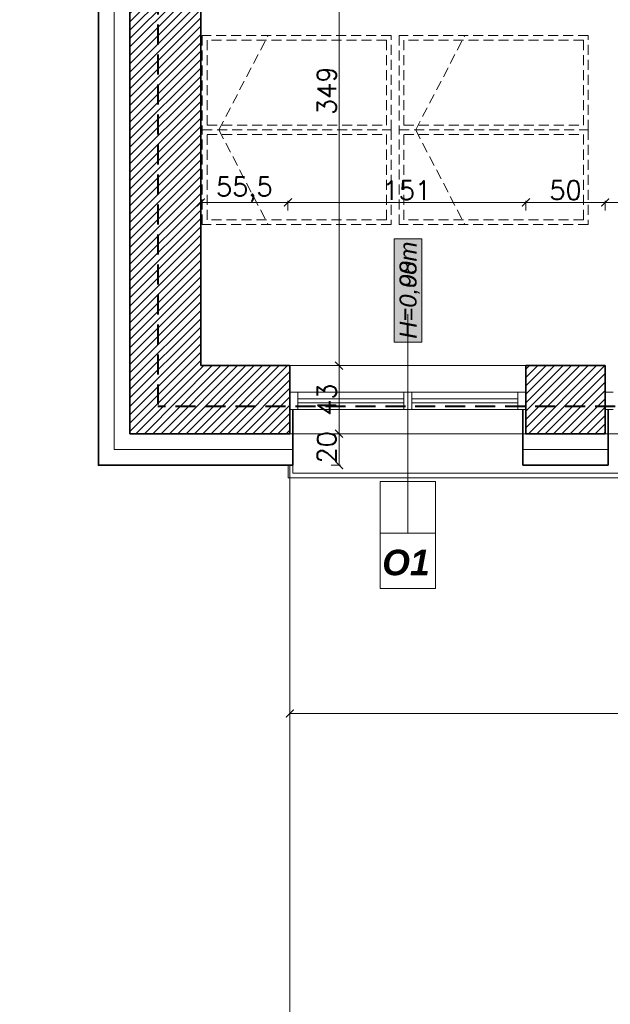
# Model space of a CAD drawing. Header units: millimetres. Extents: x -740 to 33545, y 5178 to 22494.
# Tile 105 of 256: x 8817 to 9192, y 9377 to 10002. Entities that reach past the tile are written whole.
import ezdxf
from ezdxf.lldxf.tags import DXFTag

# ---------------------------------------------------------------- set-up
doc = ezdxf.new("R2010")
doc.units = ezdxf.units.MM
doc.header["$MEASUREMENT"] = 0
doc.linetypes.add('DASHED', pattern=[19.05, 12.7, -6.35])
doc.linetypes.add('DASHED2', pattern=[9.525, 6.35, -3.175])
doc.layers.get('Defpoints').update_dxf_attribs({"color": 252})
for name, color, linetype, lineweight in [('_IS_POZA_ZAKRESEM', 2, 'DASHED', 40), ('A_istniejące ściany', 252, 'Continuous', 35), ('A_izolacja', 252, 'Continuous', 9), ('A_l.przerywana', 252, 'ICAD_ISO03W100', 9), ('A_linie widokowe', 252, 'Continuous', 18), ('A_okna wymieniane', 252, 'Continuous', 15), ('A_opisy', 252, 'Continuous', 15), ('A_wyposażenie', 252, 'Continuous', 9), ('A_ściany projektowane', 252, 'Continuous', 35), ('l.przerywana', 252, 'ICAD_ISO03W100', 5), ('l.wypełnien', 252, 'Continuous', 5), ('wymiarowanie', 252, 'Continuous', 9)]:
    doc.layers.add(name, color=color, linetype=linetype, lineweight=lineweight)
doc.styles.add('ARIALL', font='GOTHIC.TTF', dxfattribs={"height": 40})
doc.styles.add('styl2', font='simplex.shx')
doc.linetypes.add('BATTING', pattern='A,0.00254,-2.54,[134,ltypeshp.shx,S=2.54,R=0,X=-2.54,Y=0],-5.08,[134,ltypeshp.shx,S=2.54,R=180,X=2.54,Y=0],-2.54', length=10.16254)
tags = doc.linetypes.add('ICAD_ISO03W100', pattern=[30, 12, -18]).pattern_tags.tags
tags[6:7] = [DXFTag(74, 4), DXFTag(75, 0), DXFTag(340, '0'), DXFTag(46, 1.0), DXFTag(50, 0.0), DXFTag(44, 0.0), DXFTag(45, 0.0)]
tags[4:5] = [DXFTag(74, 4), DXFTag(75, 0), DXFTag(340, '0'), DXFTag(46, 1.0), DXFTag(50, 0.0), DXFTag(44, 0.0), DXFTag(45, 0.0)]
doc.dimstyles.new('Skala 1-50', dxfattribs={"dimtxt": 12, "dimasz": 5, "dimexe": 1, "dimexo": 1, "dimgap": 1.5, "dimtad": 1, "dimdec": 1, "dimrnd": 0.5, "dimtxsty": 'styl2', "dimblk": 'ARCHTICK', "dimcen": 5, "dimadec": 0, "dimazin": 0, "dimtfac": 1, "dimtdec": 1, "dimtmove": 1, "dimatfit": 3, "dimldrblk": 'ARCHTICK', "dimfxl": 0, "dimlwd": -1, "dimlwe": -1, "dimarcsym": 0})

# ---------------------------------------------------------------- blocks, each defined once
blk = doc.blocks.new('_ArchTick')
at = {"color": 0, "linetype": 'ByBlock', "const_width": 0.15}
blk.add_lwpolyline([(-0.5, -0.5), (0.5, 0.5)], dxfattribs=at)
blk = doc.blocks.new('*D1891')
at = {"layer": 'Defpoints', "color": 0}
for p in [(8988.77, 9739.58), (9538.82, 9719.58), (9538.82, 9562.04)]:
    blk.add_point(p, dxfattribs=at)
at = {"layer": 'wymiarowanie', "color": 0}
for p, q in [((8988.77, 9567.04), (8988.77, 9561.04)), ((9538.82, 9567.04), (9538.82, 9561.04)), ((8988.77, 9562.04), (9538.82, 9562.04))]:
    blk.add_line(p, q, dxfattribs=at)
at = {"layer": 'wymiarowanie', "color": 0, "xscale": 5, "yscale": 5, "zscale": 5, "rotation": 180}
blk.add_blockref('_ArchTick', (8988.77, 9562.04), dxfattribs=at)
at = {"layer": 'wymiarowanie', "color": 0, "xscale": 5, "yscale": 5, "zscale": 5}
blk.add_blockref('_ArchTick', (9538.82, 9562.04), dxfattribs=at)
at = {"layer": 'wymiarowanie', "color": 0, "insert": (9263.8, 9569.84), "char_height": 12, "attachment_point": 5, "style": 'styl2'}
blk.add_mtext('550', dxfattribs=at)
blk = doc.blocks.new('*D2060')
at = {"layer": 'Defpoints', "color": 0}
for p in [(8618.8, 9739.58), (8887.19, 9739.58), (8887.19, 9719.58)]:
    blk.add_point(p, dxfattribs=at)
at = {"layer": 'wymiarowanie', "color": 0}
for p, q in [((8623.8, 9739.58), (8617.8, 9739.58)), ((8618.8, 9719.58), (8618.8, 9739.58)), ((8623.8, 9719.58), (8617.8, 9719.58)), ((8618.8, 9719.58), (8618.8, 9686.85))]:
    blk.add_line(p, q, dxfattribs=at)
at = {"layer": 'wymiarowanie', "color": 0, "xscale": 5, "yscale": 5, "zscale": 5}
for p, rotation in [((8618.8, 9739.58), 90), ((8618.8, 9719.58), 270)]:
    blk.add_blockref('_ArchTick', p, dxfattribs=dict(at, rotation=rotation))
at = {"layer": 'wymiarowanie', "color": 0, "insert": (8611, 9697.09), "char_height": 12, "attachment_point": 5, "rotation": 90, "style": 'styl2'}
blk.add_mtext('20', dxfattribs=at)
blk = doc.blocks.new('*D2061')
at = {"layer": 'Defpoints', "color": 0}
for p in [(8618.8, 10133.59), (8867.19, 10133.59), (8887.19, 9739.58)]:
    blk.add_point(p, dxfattribs=at)
at = {"layer": 'wymiarowanie', "color": 0}
for p, q in [((8623.8, 10133.59), (8617.8, 10133.59)), ((8618.8, 9739.58), (8618.8, 10133.59)), ((8623.8, 9739.58), (8617.8, 9739.58))]:
    blk.add_line(p, q, dxfattribs=at)
at = {"layer": 'wymiarowanie', "color": 0, "xscale": 5, "yscale": 5, "zscale": 5}
for p, rotation in [((8618.8, 10133.59), 90), ((8618.8, 9739.58), 270)]:
    blk.add_blockref('_ArchTick', p, dxfattribs=dict(at, rotation=rotation))
at = {"layer": 'wymiarowanie', "color": 0, "insert": (8611, 9936.59), "char_height": 12, "attachment_point": 5, "rotation": 90, "style": 'styl2'}
blk.add_mtext('394', dxfattribs=at)
blk = doc.blocks.new('*D2074')
at = {"layer": 'Defpoints', "color": 0}
for p in [(8590.44, 9739.58), (8858.82, 9739.58), (8858.82, 9719.58)]:
    blk.add_point(p, dxfattribs=at)
at = {"layer": 'wymiarowanie', "color": 0}
for p, q in [((8595.44, 9739.58), (8589.44, 9739.58)), ((8590.44, 9719.58), (8590.44, 9739.58)), ((8595.44, 9719.58), (8589.44, 9719.58)), ((8590.44, 9719.58), (8590.44, 9686.85))]:
    blk.add_line(p, q, dxfattribs=at)
at = {"layer": 'wymiarowanie', "color": 0, "xscale": 5, "yscale": 5, "zscale": 5}
for p, rotation in [((8590.44, 9739.58), 90), ((8590.44, 9719.58), 270)]:
    blk.add_blockref('_ArchTick', p, dxfattribs=dict(at, rotation=rotation))
at = {"layer": 'wymiarowanie', "color": 0, "insert": (8582.64, 9697.09), "char_height": 12, "attachment_point": 5, "rotation": 90, "style": 'styl2'}
blk.add_mtext('20', dxfattribs=at)
blk = doc.blocks.new('*D2136')
at = {"layer": 'Defpoints', "color": 0}
for p in [(8867.19, 9739.58), (8887.19, 9739.58), (8887.19, 9186.8)]:
    blk.add_point(p, dxfattribs=at)
at = {"layer": 'wymiarowanie', "color": 0}
for p, q in [((8867.19, 9191.8), (8867.19, 9185.8)), ((8887.19, 9191.8), (8887.19, 9185.8)), ((8867.19, 9186.8), (8825.66, 9186.8)), ((8867.19, 9186.8), (8887.19, 9186.8))]:
    blk.add_line(p, q, dxfattribs=at)
at = {"layer": 'wymiarowanie', "color": 0, "xscale": 5, "yscale": 5, "zscale": 5, "rotation": 180}
blk.add_blockref('_ArchTick', (8867.19, 9186.8), dxfattribs=at)
at = {"layer": 'wymiarowanie', "color": 0, "xscale": 5, "yscale": 5, "zscale": 5}
blk.add_blockref('_ArchTick', (8887.19, 9186.8), dxfattribs=at)
at = {"layer": 'wymiarowanie', "color": 0, "insert": (8835.89, 9194.6), "char_height": 12, "attachment_point": 5, "style": 'styl2'}
blk.add_mtext('20', dxfattribs=at)
blk = doc.blocks.new('*D2137')
at = {"layer": 'Defpoints', "color": 0}
for p in [(8887.19, 9739.58), (8988.77, 9739.58), (8988.77, 9186.8)]:
    blk.add_point(p, dxfattribs=at)
at = {"layer": 'wymiarowanie', "color": 0}
for p, q in [((8887.19, 9191.8), (8887.19, 9185.8)), ((8988.77, 9191.8), (8988.77, 9185.8)), ((8887.19, 9186.8), (8988.77, 9186.8))]:
    blk.add_line(p, q, dxfattribs=at)
at = {"layer": 'wymiarowanie', "color": 0, "xscale": 5, "yscale": 5, "zscale": 5, "rotation": 180}
blk.add_blockref('_ArchTick', (8887.19, 9186.8), dxfattribs=at)
at = {"layer": 'wymiarowanie', "color": 0, "xscale": 5, "yscale": 5, "zscale": 5}
blk.add_blockref('_ArchTick', (8988.77, 9186.8), dxfattribs=at)
at = {"layer": 'wymiarowanie', "color": 0, "insert": (8937.98, 9195.15), "char_height": 12, "attachment_point": 5, "style": 'styl2'}
blk.add_mtext('101,5', dxfattribs=at)
blk = doc.blocks.new('*D2138')
at = {"layer": 'Defpoints', "color": 0}
for p in [(8988.77, 9739.58), (9138.77, 9739.58), (9138.77, 9186.8)]:
    blk.add_point(p, dxfattribs=at)
at = {"layer": 'wymiarowanie', "color": 0}
for p, q in [((8988.77, 9191.8), (8988.77, 9185.8)), ((9138.77, 9191.8), (9138.77, 9185.8)), ((8988.77, 9186.8), (9138.77, 9186.8))]:
    blk.add_line(p, q, dxfattribs=at)
at = {"layer": 'wymiarowanie', "color": 0, "xscale": 5, "yscale": 5, "zscale": 5, "rotation": 180}
blk.add_blockref('_ArchTick', (8988.77, 9186.8), dxfattribs=at)
at = {"layer": 'wymiarowanie', "color": 0, "xscale": 5, "yscale": 5, "zscale": 5}
blk.add_blockref('_ArchTick', (9138.77, 9186.8), dxfattribs=at)
at = {"layer": 'wymiarowanie', "color": 0, "insert": (9063.77, 9194.6), "char_height": 12, "attachment_point": 5, "style": 'styl2'}
blk.add_mtext('150', dxfattribs=at)
blk = doc.blocks.new('*D2139')
at = {"layer": 'Defpoints', "color": 0}
for p in [(9138.77, 9739.58), (9189.01, 9739.58), (9189.01, 9186.8)]:
    blk.add_point(p, dxfattribs=at)
at = {"layer": 'wymiarowanie', "color": 0}
for p, q in [((9138.77, 9191.8), (9138.77, 9185.8)), ((9189.01, 9191.8), (9189.01, 9185.8)), ((9138.77, 9186.8), (9189.01, 9186.8))]:
    blk.add_line(p, q, dxfattribs=at)
at = {"layer": 'wymiarowanie', "color": 0, "xscale": 5, "yscale": 5, "zscale": 5, "rotation": 180}
blk.add_blockref('_ArchTick', (9138.77, 9186.8), dxfattribs=at)
at = {"layer": 'wymiarowanie', "color": 0, "xscale": 5, "yscale": 5, "zscale": 5}
blk.add_blockref('_ArchTick', (9189.01, 9186.8), dxfattribs=at)
at = {"layer": 'wymiarowanie', "color": 0, "insert": (9163.89, 9194.6), "char_height": 12, "attachment_point": 5, "style": 'styl2'}
blk.add_mtext('50', dxfattribs=at)
blk = doc.blocks.new('*D2140')
at = {"layer": 'Defpoints', "color": 0}
for p in [(9189.01, 9739.58), (9339.01, 9739.58), (9339.01, 9186.8)]:
    blk.add_point(p, dxfattribs=at)
at = {"layer": 'wymiarowanie', "color": 0}
for p, q in [((9189.01, 9191.8), (9189.01, 9185.8)), ((9339.01, 9191.8), (9339.01, 9185.8)), ((9189.01, 9186.8), (9339.01, 9186.8))]:
    blk.add_line(p, q, dxfattribs=at)
at = {"layer": 'wymiarowanie', "color": 0, "xscale": 5, "yscale": 5, "zscale": 5, "rotation": 180}
blk.add_blockref('_ArchTick', (9189.01, 9186.8), dxfattribs=at)
at = {"layer": 'wymiarowanie', "color": 0, "xscale": 5, "yscale": 5, "zscale": 5}
blk.add_blockref('_ArchTick', (9339.01, 9186.8), dxfattribs=at)
at = {"layer": 'wymiarowanie', "color": 0, "insert": (9264.01, 9194.6), "char_height": 12, "attachment_point": 5, "style": 'styl2'}
blk.add_mtext('150', dxfattribs=at)
blk = doc.blocks.new('*D2643')
at = {"layer": 'Defpoints', "color": 0}
for p in [(8987.57, 9886.31), (8932.19, 9782.76), (8987.57, 9782.76)]:
    blk.add_point(p, dxfattribs=at)
at = {"layer": 'wymiarowanie', "color": 0}
for p, q in [((8932.19, 9881.31), (8932.19, 9887.31)), ((8932.19, 9886.31), (8987.57, 9886.31)), ((8987.57, 9881.31), (8987.57, 9887.31))]:
    blk.add_line(p, q, dxfattribs=at)
at = {"layer": 'wymiarowanie', "color": 0, "xscale": 5, "yscale": 5, "zscale": 5, "rotation": 180}
blk.add_blockref('_ArchTick', (8932.19, 9886.31), dxfattribs=at)
at = {"layer": 'wymiarowanie', "color": 0, "xscale": 5, "yscale": 5, "zscale": 5}
blk.add_blockref('_ArchTick', (8987.57, 9886.31), dxfattribs=at)
at = {"layer": 'wymiarowanie', "color": 0, "insert": (8959.88, 9894.51), "char_height": 12, "attachment_point": 5, "style": 'styl2'}
blk.add_mtext('55,5', dxfattribs=at)
blk = doc.blocks.new('*D2644')
at = {"layer": 'Defpoints', "color": 0}
for p in [(9138.77, 9886.31), (8987.57, 9782.76), (9138.77, 9782.76)]:
    blk.add_point(p, dxfattribs=at)
at = {"layer": 'wymiarowanie', "color": 0}
for p, q in [((8987.57, 9881.31), (8987.57, 9887.31)), ((8987.57, 9886.31), (9138.77, 9886.31)), ((9138.77, 9881.31), (9138.77, 9887.31))]:
    blk.add_line(p, q, dxfattribs=at)
at = {"layer": 'wymiarowanie', "color": 0, "xscale": 5, "yscale": 5, "zscale": 5, "rotation": 180}
blk.add_blockref('_ArchTick', (8987.57, 9886.31), dxfattribs=at)
at = {"layer": 'wymiarowanie', "color": 0, "xscale": 5, "yscale": 5, "zscale": 5}
blk.add_blockref('_ArchTick', (9138.77, 9886.31), dxfattribs=at)
at = {"layer": 'wymiarowanie', "color": 0, "insert": (9063.17, 9893.96), "char_height": 12, "attachment_point": 5, "style": 'styl2'}
blk.add_mtext('151', dxfattribs=at)
blk = doc.blocks.new('*D2645')
at = {"layer": 'Defpoints', "color": 0}
for p in [(9189.01, 9886.31), (9138.77, 9782.76), (9189.01, 9782.76)]:
    blk.add_point(p, dxfattribs=at)
at = {"layer": 'wymiarowanie', "color": 0}
for p, q in [((9138.77, 9881.31), (9138.77, 9887.31)), ((9138.77, 9886.31), (9189.01, 9886.31)), ((9189.01, 9881.31), (9189.01, 9887.31))]:
    blk.add_line(p, q, dxfattribs=at)
at = {"layer": 'wymiarowanie', "color": 0, "xscale": 5, "yscale": 5, "zscale": 5, "rotation": 180}
blk.add_blockref('_ArchTick', (9138.77, 9886.31), dxfattribs=at)
at = {"layer": 'wymiarowanie', "color": 0, "xscale": 5, "yscale": 5, "zscale": 5}
blk.add_blockref('_ArchTick', (9189.01, 9886.31), dxfattribs=at)
at = {"layer": 'wymiarowanie', "color": 0, "insert": (9163.89, 9894.11), "char_height": 12, "attachment_point": 5, "style": 'styl2'}
blk.add_mtext('50', dxfattribs=at)
blk = doc.blocks.new('*D2646')
at = {"layer": 'Defpoints', "color": 0}
for p in [(9339.01, 9886.31), (9189.01, 9782.76), (9339.01, 9782.76)]:
    blk.add_point(p, dxfattribs=at)
at = {"layer": 'wymiarowanie', "color": 0}
for p, q in [((9189.01, 9881.31), (9189.01, 9887.31)), ((9189.01, 9886.31), (9339.01, 9886.31)), ((9339.01, 9881.31), (9339.01, 9887.31))]:
    blk.add_line(p, q, dxfattribs=at)
at = {"layer": 'wymiarowanie', "color": 0, "xscale": 5, "yscale": 5, "zscale": 5, "rotation": 180}
blk.add_blockref('_ArchTick', (9189.01, 9886.31), dxfattribs=at)
at = {"layer": 'wymiarowanie', "color": 0, "xscale": 5, "yscale": 5, "zscale": 5}
blk.add_blockref('_ArchTick', (9339.01, 9886.31), dxfattribs=at)
at = {"layer": 'wymiarowanie', "color": 0, "insert": (9264.01, 9894.11), "char_height": 12, "attachment_point": 5, "style": 'styl2'}
blk.add_mtext('150', dxfattribs=at)
blk = doc.blocks.new('*D2750')
at = {"layer": 'Defpoints', "color": 0}
for p in [(8932.19, 10131.59), (8988.77, 9782.76), (9020.04, 9782.76)]:
    blk.add_point(p, dxfattribs=at)
at = {"layer": 'wymiarowanie', "color": 0}
for p, q in [((9015.04, 10131.59), (9021.04, 10131.59)), ((9020.04, 10131.59), (9020.04, 9782.76)), ((9015.04, 9782.76), (9021.04, 9782.76))]:
    blk.add_line(p, q, dxfattribs=at)
at = {"layer": 'wymiarowanie', "color": 0, "xscale": 5, "yscale": 5, "zscale": 5}
for p, rotation in [((9020.04, 10131.59), 90), ((9020.04, 9782.76), 270)]:
    blk.add_blockref('_ArchTick', p, dxfattribs=dict(at, rotation=rotation))
at = {"layer": 'wymiarowanie', "color": 0, "insert": (9012.24, 9957.18), "char_height": 12, "attachment_point": 5, "rotation": 90, "style": 'styl2'}
blk.add_mtext('349', dxfattribs=at)
blk = doc.blocks.new('*D2751')
at = {"layer": 'Defpoints', "color": 0}
for p in [(8988.77, 9782.76), (8987.57, 9739.58), (9020.04, 9739.58)]:
    blk.add_point(p, dxfattribs=at)
at = {"layer": 'wymiarowanie', "color": 0}
for p, q in [((9015.04, 9782.76), (9021.04, 9782.76)), ((9020.04, 9782.76), (9020.04, 9739.58)), ((9015.04, 9739.58), (9021.04, 9739.58))]:
    blk.add_line(p, q, dxfattribs=at)
at = {"layer": 'wymiarowanie', "color": 0, "xscale": 5, "yscale": 5, "zscale": 5}
for p, rotation in [((9020.04, 9782.76), 90), ((9020.04, 9739.58), 270)]:
    blk.add_blockref('_ArchTick', p, dxfattribs=dict(at, rotation=rotation))
at = {"layer": 'wymiarowanie', "color": 0, "insert": (9012.24, 9761.17), "char_height": 12, "attachment_point": 5, "rotation": 90, "style": 'styl2'}
blk.add_mtext('43', dxfattribs=at)
blk = doc.blocks.new('*D2752')
at = {"layer": 'Defpoints', "color": 0}
for p in [(8987.57, 9739.58), (8990.77, 9719.58), (9020.04, 9719.58)]:
    blk.add_point(p, dxfattribs=at)
at = {"layer": 'wymiarowanie', "color": 0}
for p, q in [((9015.04, 9739.58), (9021.04, 9739.58)), ((9020.04, 9739.58), (9020.04, 9719.58)), ((9015.04, 9719.58), (9021.04, 9719.58))]:
    blk.add_line(p, q, dxfattribs=at)
at = {"layer": 'wymiarowanie', "color": 0, "xscale": 5, "yscale": 5, "zscale": 5}
for p, rotation in [((9020.04, 9739.58), 90), ((9020.04, 9719.58), 270)]:
    blk.add_blockref('_ArchTick', p, dxfattribs=dict(at, rotation=rotation))
at = {"layer": 'wymiarowanie', "color": 0, "insert": (9012.24, 9730.92), "char_height": 12, "attachment_point": 5, "rotation": 90, "style": 'styl2'}
blk.add_mtext('20', dxfattribs=at)

msp = doc.modelspace()

# ---------------------------------------------------------------- hatches: boundary and pattern name
at = {"layer": 'A_opisy', "ltscale": 0.3}
msp.add_hatch(color=256, dxfattribs=at).paths.add_polyline_path([(9055.01, 9797.7), (9055.01, 9863.16), (9072.54, 9863.16), (9072.54, 9797.7)])
msp.add_hatch(color=256, dxfattribs=at).paths.add_polyline_path([(9055.01, 9797.7), (9055.01, 9863.16), (9072.54, 9863.16), (9072.54, 9797.7)])
msp.add_hatch(color=256, dxfattribs=at).paths.add_polyline_path([(9055.01, 9797.7), (9055.01, 9863.16), (9072.54, 9863.16), (9072.54, 9797.7)])
msp.add_hatch(color=256, dxfattribs=at).paths.add_polyline_path([(9055.01, 9797.7), (9055.01, 9863.16), (9072.54, 9863.16), (9072.54, 9797.7)])
at = {"layer": 'l.wypełnien'}
h = msp.add_hatch(dxfattribs=at)
h.set_pattern_fill('ANSI31', color=256, scale=30, style=0)
h.paths.add_polyline_path([(8887.19, 10131.59), (8887.19, 9739.58), (8988.77, 9739.58), (8988.77, 9782.76), (8932.19, 9782.76), (8932.19, 10131.59), (8913.43, 10131.59), (8902.43, 10131.59)])
h.paths.add_polyline_path([(10184.83, 9782.76), (10254.19, 9782.76), (10254.19, 9762.76), (10279.59, 9762.76), (10279.59, 9782.76), (10294.77, 9782.76), (10294.77, 9739.58), (10184.83, 9739.58)])
h.paths.add_polyline_path([(9635.2, 9739.58), (9635.2, 9782.76), (9538.82, 9782.76), (9538.82, 9739.58)])
h.paths.add_polyline_path([(9189.01, 9739.58), (9189.01, 9782.76), (9138.77, 9782.76), (9138.77, 9739.58)])
h.paths.add_polyline_path([(9835.02, 9739.58), (9835.02, 9782.76), (9785.2, 9782.76), (9785.2, 9739.58)])
h.paths.add_polyline_path([(10034.83, 9739.58), (10034.83, 9782.76), (9985.02, 9782.76), (9985.02, 9739.58)])
h.paths.add_polyline_path([(9388.82, 9739.58), (9388.82, 9782.76), (9339.01, 9782.76), (9339.01, 9739.58)])
h.paths.add_polyline_path([(10301.6, 9739.58), (10314.77, 9739.58), (10314.77, 9782.76), (10294.77, 9782.76), (10294.77, 9739.58)])
h.paths.add_polyline_path([(10254.19, 9762.76), (10279.59, 9762.76), (10279.59, 9782.76), (10254.19, 9782.76)])

# ---------------------------------------------------------------- linework, layer by layer
at = {"layer": '_IS_POZA_ZAKRESEM'}
for p in [(8904.92, 10380.33), (11862.48, 9756.84)]:
    msp.add_line(p, (8904.92, 9756.84), dxfattribs=at)
at = {"layer": 'A_istniejące ściany'}
for points in [[(8887.19, 10131.59), (8887.19, 9739.58)], [(8932.19, 10131.59), (8932.19, 9782.76)], [(8988.77, 9782.76), (8932.19, 9782.76)], [(8988.77, 9782.76), (8971.49, 9782.76)], [(8981.65, 9782.76), (8988.77, 9782.76)], [(8988.77, 9739.58), (8988.77, 9782.76)], [(9189.01, 9782.76), (9138.77, 9782.76)], [(9138.77, 9782.76), (9138.77, 9739.58)], [(9189.01, 9739.58), (9189.01, 9782.76)], [(9138.77, 9739.58), (9138.77, 9754.82)], [(8887.19, 9739.58), (8988.77, 9739.58)], [(9138.77, 9739.58), (9189.01, 9739.58)]]:
    msp.add_lwpolyline(points, dxfattribs=at)
at = {"layer": 'A_izolacja', "lineweight": 35}
for p, q in [((8990.77, 9754.82), (8990.77, 9719.58)), ((9136.77, 9754.82), (9136.77, 9719.58)), ((9191.01, 9754.82), (9191.01, 9719.58))]:
    msp.add_line(p, q, dxfattribs=at)
for points in [[(8867.19, 10133.59), (8867.19, 9719.58), (8990.77, 9719.58)], [(9136.77, 9719.58), (9191.01, 9719.58)]]:
    msp.add_lwpolyline(points, dxfattribs=at)
at = {"layer": 'A_izolacja', "linetype": 'BATTING', "ltscale": 0.1}
for points in [[(8877.19, 10133.59), (8877.19, 9729.58), (8990.77, 9729.58)], [(9136.77, 9729.58), (9191.01, 9729.58)]]:
    msp.add_lwpolyline(points, dxfattribs=at)
at = {"layer": 'A_l.przerywana', "ltscale": 0.3}
for points in [[(8987.57, 9782.76), (9140.82, 9782.76)], [(9140.82, 9739.58), (8987.57, 9739.58)], [(10185.29, 9739.58), (9187.39, 9739.58)]]:
    msp.add_lwpolyline(points, dxfattribs=at)
at = {"layer": 'A_linie widokowe', "ltscale": 0.3}
msp.add_lwpolyline([(8987.77, 9719.58), (8987.77, 9711.58), (9539.82, 9711.58), (9539.82, 9719.58)], dxfattribs=at)
at = {"layer": 'A_okna wymieniane'}
for points in [[(8993.85, 9765.83), (8988.77, 9765.83)], [(8988.77, 9765.83), (8988.77, 9754.82)], [(8992.65, 9765.83), (9061.23, 9765.83)], [(8993.85, 9754.82), (8993.85, 9765.83)], [(9061.23, 9761.6), (8993.85, 9761.6)], [(8993.85, 9761.6), (8993.85, 9759.06)], [(9066.31, 9765.83), (9061.23, 9765.83)], [(9061.23, 9765.83), (9061.23, 9754.82)], [(9061.23, 9759.06), (9061.23, 9761.6)], [(9066.31, 9754.82), (9066.31, 9765.83)], [(9066.31, 9765.83), (9135.74, 9765.83)], [(9133.69, 9761.6), (9066.31, 9761.6)], [(9066.31, 9761.6), (9066.31, 9759.06)], [(9138.77, 9765.83), (9133.69, 9765.83)], [(9133.69, 9765.83), (9133.69, 9754.82)], [(9133.69, 9759.06), (9133.69, 9761.6)], [(9138.77, 9754.82), (9138.77, 9765.83)], [(9194.09, 9765.83), (9189.01, 9765.83)], [(9189.01, 9765.83), (9189.01, 9754.82)], [(8988.77, 9754.82), (8993.85, 9754.82)], [(9061.23, 9754.82), (8992.65, 9754.82)], [(8993.85, 9759.06), (9061.23, 9759.06)], [(9061.23, 9754.82), (9066.31, 9754.82)], [(9066.31, 9759.06), (9133.69, 9759.06)], [(9135.74, 9754.82), (9066.31, 9754.82)], [(9133.69, 9754.82), (9138.77, 9754.82)], [(9189.01, 9754.82), (9194.09, 9754.82)]]:
    msp.add_lwpolyline(points, dxfattribs=at)
at = {"layer": 'A_opisy'}
msp.add_line((9063.77, 9681.91), (9063.77, 9815.38), dxfattribs=at)
at = {"layer": 'A_opisy', "ltscale": 0.3}
for points in [[(9055.01, 9797.7), (9055.01, 9863.16), (9072.54, 9863.16), (9072.54, 9797.7)], [(9055.01, 9797.7), (9055.01, 9863.16), (9072.54, 9863.16), (9072.54, 9797.7)], [(9055.01, 9797.7), (9055.01, 9863.16), (9072.54, 9863.16), (9072.54, 9797.7)], [(9055.01, 9797.7), (9055.01, 9863.16), (9072.54, 9863.16), (9072.54, 9797.7)], [(9046.24, 9676.43), (9046.24, 9709.3), (9063.77, 9709.3), (9063.77, 9676.43)], [(9063.77, 9676.43), (9063.77, 9709.3), (9081.3, 9709.3), (9081.3, 9676.43)], [(9081.3, 9641.37), (9081.3, 9676.43), (9046.24, 9676.43), (9046.24, 9641.37)]]:
    msp.add_lwpolyline(points, close=True, dxfattribs=at)
at = {"layer": 'A_wyposażenie', "linetype": 'DASHED2'}
for p, q in [((8943.71, 9932.34), (8974.94, 9992.34)), ((8943.71, 9932.34), (8974.94, 9992.34)), ((9068.71, 9932.34), (9099.94, 9992.34)), ((9068.71, 9932.34), (9099.94, 9992.34)), ((8943.71, 9932.34), (8974.94, 9872.34)), ((8943.71, 9932.34), (8974.94, 9872.34)), ((9068.71, 9932.34), (9099.94, 9872.34)), ((9068.71, 9932.34), (9099.94, 9872.34))]:
    msp.add_line(p, q, dxfattribs=at)
for points in [[(8933.19, 9992.34), (8933.19, 9932.34), (9053.19, 9932.34), (9053.19, 9992.34)], [(8933.19, 9992.34), (8933.19, 9932.34), (9053.19, 9932.34), (9053.19, 9992.34)], [(9058.19, 9992.34), (9058.19, 9932.34), (9178.19, 9932.34), (9178.19, 9992.34)], [(9058.19, 9992.34), (9058.19, 9932.34), (9178.19, 9932.34), (9178.19, 9992.34)], [(8936.19, 9989.34), (8936.19, 9935.34), (9050.19, 9935.34), (9050.19, 9989.34)], [(8936.19, 9989.34), (8936.19, 9935.34), (9050.19, 9935.34), (9050.19, 9989.34)], [(9061.19, 9989.34), (9061.19, 9935.34), (9175.19, 9935.34), (9175.19, 9989.34)], [(9061.19, 9989.34), (9061.19, 9935.34), (9175.19, 9935.34), (9175.19, 9989.34)], [(8933.19, 9872.34), (8933.19, 9932.34), (9053.19, 9932.34), (9053.19, 9872.34)], [(8933.19, 9872.34), (8933.19, 9932.34), (9053.19, 9932.34), (9053.19, 9872.34)], [(8936.19, 9875.34), (8936.19, 9929.34), (9050.19, 9929.34), (9050.19, 9875.34)], [(8936.19, 9875.34), (8936.19, 9929.34), (9050.19, 9929.34), (9050.19, 9875.34)], [(9058.19, 9872.34), (9058.19, 9932.34), (9178.19, 9932.34), (9178.19, 9872.34)], [(9058.19, 9872.34), (9058.19, 9932.34), (9178.19, 9932.34), (9178.19, 9872.34)], [(9061.19, 9875.34), (9061.19, 9929.34), (9175.19, 9929.34), (9175.19, 9875.34)], [(9061.19, 9875.34), (9061.19, 9929.34), (9175.19, 9929.34), (9175.19, 9875.34)]]:
    msp.add_lwpolyline(points, close=True, dxfattribs=at)
at = {"layer": 'A_ściany projektowane'}
for p, q in [((8988.77, 9754.82), (8988.77, 9739.58)), ((9138.77, 9754.82), (9138.77, 9739.58))]:
    msp.add_line(p, q, dxfattribs=at)
at = {"layer": 'l.przerywana', "ltscale": 0.3}
msp.add_lwpolyline([(8990.77, 9719.58), (8990.77, 9714.58), (9536.82, 9714.58), (9536.82, 9719.58)], dxfattribs=at)
at = {"layer": 'wymiarowanie', "linetype": 'ICAD_ISO03W100', "ltscale": 0.2}
msp.add_line((8988.77, 9719.58), (8988.77, 9191.8), dxfattribs=at)

# ---------------------------------------------------------------- texts
at = {"layer": 'A_opisy', "ltscale": 0.3, "insert": (9058.46, 9799.82), "char_height": 10.8, "width": 109.7533, "attachment_point": 1, "rotation": 90, "style": 'ARIALL'}
for s in ['{\\fArial|b0|i1|c238|p34;H=0,00m}', '{\\fArial|b0|i1|c238|p34;H=0,98m}']:
    msp.add_mtext(s, dxfattribs=at)
at = {"layer": 'A_opisy', "ltscale": 0.3, "insert": (9077.64, 9649.51), "char_height": 16.2, "width": 109.7533, "attachment_point": 9, "style": 'ARIALL'}
msp.add_mtext('{\\fArial|b1|i1|c238|p34;O1}', dxfattribs=at)

# ---------------------------------------------------------------- dimensions: what is measured, and where the dimension line sits
at = {"layer": 'wymiarowanie'}
for base, p1, p2, picture, middle in [((8618.8, 10133.59), (8887.19, 9739.58), (8867.19, 10133.59), '*D2061', (8611, 9936.59)), ((9020.04, 9782.76), (8932.19, 10131.59), (8988.77, 9782.76), '*D2750', (9012.24, 9957.18)), ((9020.04, 9739.58), (8988.77, 9782.76), (8987.57, 9739.58), '*D2751', (9012.24, 9761.17))]:
    dim = msp.add_linear_dim(base=base, p1=p1, p2=p2, angle=90, dimstyle='Skala 1-50', dxfattribs=at)
    dim.commit()
    dim.dimension.update_dxf_attribs({"geometry": picture, "text_midpoint": middle})
for base, p1, p2, picture, middle in [((8987.57, 9886.31), (8932.19, 9782.76), (8987.57, 9782.76), '*D2643', (8959.88, 9894.51)), ((9138.77, 9886.31), (8987.57, 9782.76), (9138.77, 9782.76), '*D2644', (9063.17, 9893.96)), ((9189.01, 9886.31), (9138.77, 9782.76), (9189.01, 9782.76), '*D2645', (9163.89, 9894.11)), ((9339.01, 9886.31), (9189.01, 9782.76), (9339.01, 9782.76), '*D2646', (9264.01, 9894.11)), ((8988.77, 9186.8), (8887.19, 9739.58), (8988.77, 9739.58), '*D2137', (8937.98, 9195.15)), ((9538.82212911, 9562.0431076), (8988.77212911, 9739.58289632), (9538.82212911, 9719.58289632), '*D1891', (9263.79712911, 9569.8431076)), ((9138.77, 9186.8), (8988.77, 9739.58), (9138.77, 9739.58), '*D2138', (9063.77, 9194.6)), ((9189.01, 9186.8), (9138.77, 9739.58), (9189.01, 9739.58), '*D2139', (9163.89, 9194.6)), ((9339.01, 9186.8), (9189.01, 9739.58), (9339.01, 9739.58), '*D2140', (9264.01, 9194.6))]:
    dim = msp.add_linear_dim(base=base, p1=p1, p2=p2, dimstyle='Skala 1-50', dxfattribs=at)
    dim.commit()
    dim.dimension.update_dxf_attribs({"geometry": picture, "text_midpoint": middle})
for base, p1, p2, picture, middle in [((8590.44, 9739.58), (8858.82, 9719.58), (8858.82, 9739.58), '*D2074', (8592.48, 9697.09)), ((8618.8, 9739.58), (8887.19, 9719.58), (8887.19, 9739.58), '*D2060', (8620.84, 9697.09)), ((9020.04, 9719.58), (8987.57, 9739.58), (8990.77, 9719.58), '*D2752', (9020.04, 9730.92))]:
    dim = msp.add_linear_dim(base=base, p1=p1, p2=p2, angle=90, dimstyle='Skala 1-50', dxfattribs=at)
    dim.commit()
    dim.dimension.update_dxf_attribs({"geometry": picture, "text_midpoint": middle, "dimtype": 160})
dim = msp.add_linear_dim(base=(8887.19, 9186.8), p1=(8867.19, 9739.58), p2=(8887.19, 9739.58), dimstyle='Skala 1-50', dxfattribs=at)
dim.commit()
dim.dimension.update_dxf_attribs({"geometry": '*D2136', "text_midpoint": (8835.89, 9190.13), "dimtype": 160})

doc.saveas('drawing.dxf')
